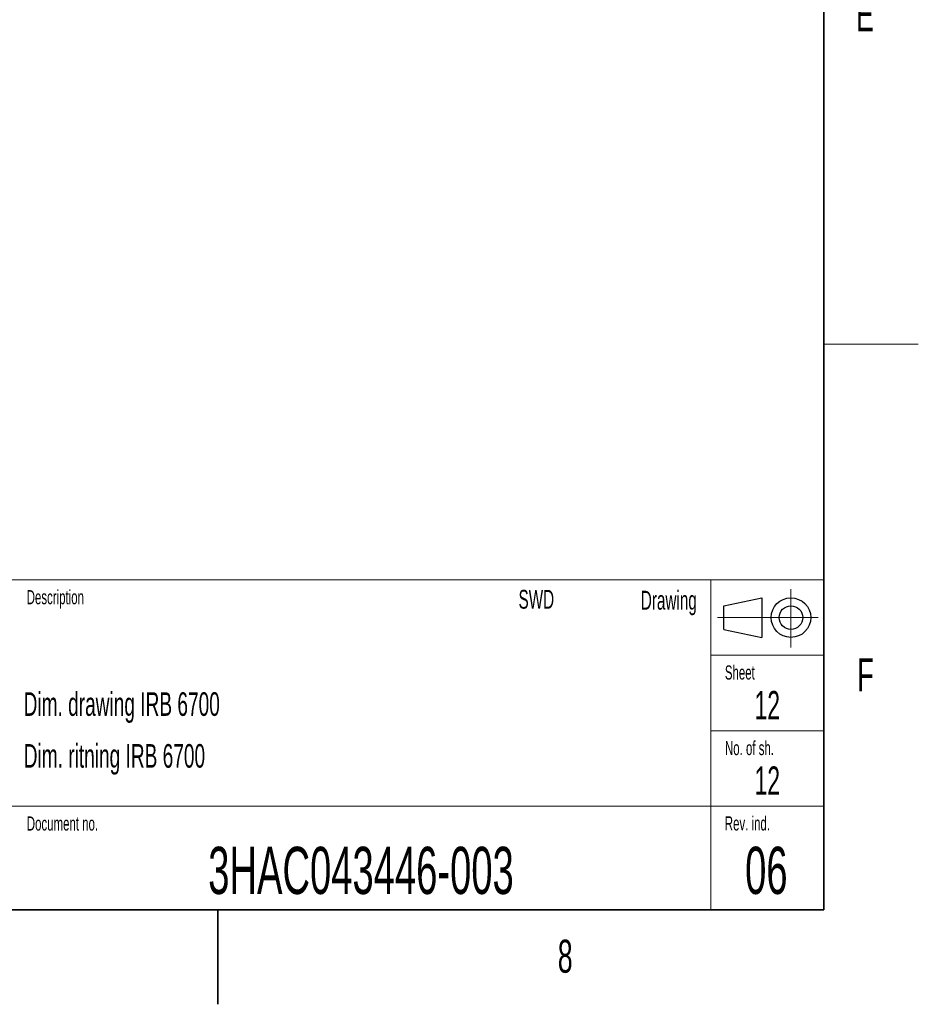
# Model space of a CAD drawing. Header units: millimetres. Extents: x 0 to 11920, y 0 to 8400.
# Tile 40 of 64: x 10015 to 11920, y 0 to 2088. Entities that reach past the tile are written whole.
import ezdxf

# ---------------------------------------------------------------- set-up
doc = ezdxf.new("R2010")
doc.units = ezdxf.units.MM
doc.header["$LTSCALE"] = 20
doc.linetypes.add('CENTERX2', pattern=[20.32, 12.7, -2.54, 2.54, -2.54])
doc.layers.add('SVART_TEXT', color=7, linetype='Continuous')
doc.styles.add('SLDTEXTSTYLE0', font='TXT', dxfattribs={"width": 0.605})
doc.dimstyles.new('SLDDIMSTYLE0', dxfattribs={"dimtxt": 70, "dimasz": 70, "dimexe": 0, "dimexo": 0.0625, "dimgap": 17.5, "dimtad": 1, "dimdec": 1, "dimrnd": 1e-09, "dimzin": 12, "dimdsep": 46, "dimtxsty": 'SLDTEXTSTYLE0', "dimsah": 1, "dimcen": 0.09, "dimadec": 0, "dimazin": 3, "dimtfac": 1, "dimtofl": 0, "dimtmove": 0, "dimatfit": 3, "dimfxl": 1, "dimfrac": 2, "dimtolj": 1, "dimtzin": 12, "dimarcsym": 0})

# ---------------------------------------------------------------- blocks, each defined once
blk = doc.blocks.new('_D')
at = {"color": 7, "linetype": 'Continuous', "lineweight": 0}
for p, q in [((9105.7, 3785.5), (9105.7, 3906.2)), ((9558.7, 2030.2), (9558.7, 3906.2)), ((9558.7, 3876.2), (9105.7, 3876.2)), ((9558.7, 3876.2), (10481.2, 3876.2))]:
    blk.add_line(p, q, dxfattribs=at)
at = {"color": 7, "linetype": 'Continuous', "lineweight": 18}
for points in [[(9105.7, 3876.2), (9175.7, 3866.2), (9175.7, 3886.2)], [(9558.7, 3876.2), (9488.7, 3886.2), (9488.7, 3866.2)]]:
    blk.add_solid(points, dxfattribs=at)
at = {"color": 7, "linetype": 'Continuous', "lineweight": 18, "char_height": 70, "attachment_point": 1, "style": 'SLDTEXTSTYLE0'}
for s, insert in [('453', (9583.3, 3966.4)), ('(2x M8 Through)', (9770, 3966.4))]:
    blk.add_mtext(s, dxfattribs=dict(at, insert=insert))

msp = doc.modelspace()

# ---------------------------------------------------------------- linework, layer by layer
at = {"color": 7, "linetype": 'Continuous', "lineweight": 35}
for p, q in [((11720, 8200), (11720, 200)), ((400, 200), (11720, 200)), ((10435, 200), (10435, 0))]:
    msp.add_line(p, q, dxfattribs=at)
at = {"color": 7, "linetype": 'Continuous', "lineweight": 18}
for p, q in [((11720, 1400), (11920, 1400)), ((8060, 900), (11720, 900)), ((11480, 900), (11480, 200)), ((11480, 740), (11720, 740)), ((11480, 580), (11720, 580)), ((8060, 420), (11720, 420))]:
    msp.add_line(p, q, dxfattribs=at)
at = {"color": 7, "linetype": 'CENTERX2', "lineweight": 18}
for p, q in [((11650, 880.03), (11650, 756.88)), ((11494.59, 820), (11707.92, 820))]:
    msp.add_line(p, q, dxfattribs=at)
at = {"color": 7, "linetype": 'Continuous', "lineweight": 25}
for p, q in [((11508, 845), (11588, 862)), ((11588, 862), (11588, 778)), ((11508, 795), (11508, 845)), ((11508, 795), (11588, 778))]:
    msp.add_line(p, q, dxfattribs=at)
for radius in [42, 25]:
    msp.add_circle((11650, 820), radius, dxfattribs=at)

# ---------------------------------------------------------------- texts
at = {"color": 7, "linetype": 'Continuous', "lineweight": 0, "style": 'SLDTEXTSTYLE0'}
for s, insert, char_height, attachment_point in [('E', (11788.08, 2133.33), 70, 1), ('Description', (10030.01, 878.22), 30, 1), ('SWD', (11148.08, 878.83), 40, 3), ('Drawing', (11450.5, 876.82), 40, 3), ('F', (11790.63, 733.43), 70, 1), ('Sheet', (11509.98, 718.61), 30, 1), ('Dim. drawing IRB 6700', (10023.46, 661.64), 50, 1), ('12', (11599.91, 664.38), 60, 2), ('Dim. ritning IRB 6700', (10023.72, 551.79), 50, 1), ('No. of sh.', (11510.17, 558.31), 30, 1), ('12', (11599.93, 504.36), 60, 2), ('Document no.', (10030.26, 398.35), 30, 1), ('Rev. ind.', (11509.85, 398.6), 30, 1), ('3HAC043446-003', (10738.65, 333.92), 100, 2), ('06', (11597.92, 334.01), 100, 2), ('8', (11155.79, 136.99), 70, 1)]:
    msp.add_mtext(s, dxfattribs=dict(at, insert=insert, char_height=char_height, attachment_point=attachment_point))
at = {"layer": 'SVART_TEXT', "insert": (8642.8, 1213.9), "char_height": 105.8333, "attachment_point": 1, "style": 'SLDTEXTSTYLE0'}
msp.add_mtext('IRB 6700-245/2.90Inv', dxfattribs=at)

# ---------------------------------------------------------------- dimensions: what is measured, and where the dimension line sits
at = {"color": 7, "linetype": 'Continuous', "lineweight": 18}
dim = msp.add_linear_dim(base=(9105.74, 3876.18), p1=(9558.74, 2026.15), p2=(9105.74, 3781.49), angle=0, text='<> (2x M8 Through)', dimstyle='SLDDIMSTYLE0', dxfattribs=at)
dim.commit()
dim.dimension.update_dxf_attribs({"geometry": '_D', "text_midpoint": (10032.24, 3876.18), "dimtype": 160})

doc.saveas('drawing.dxf')
